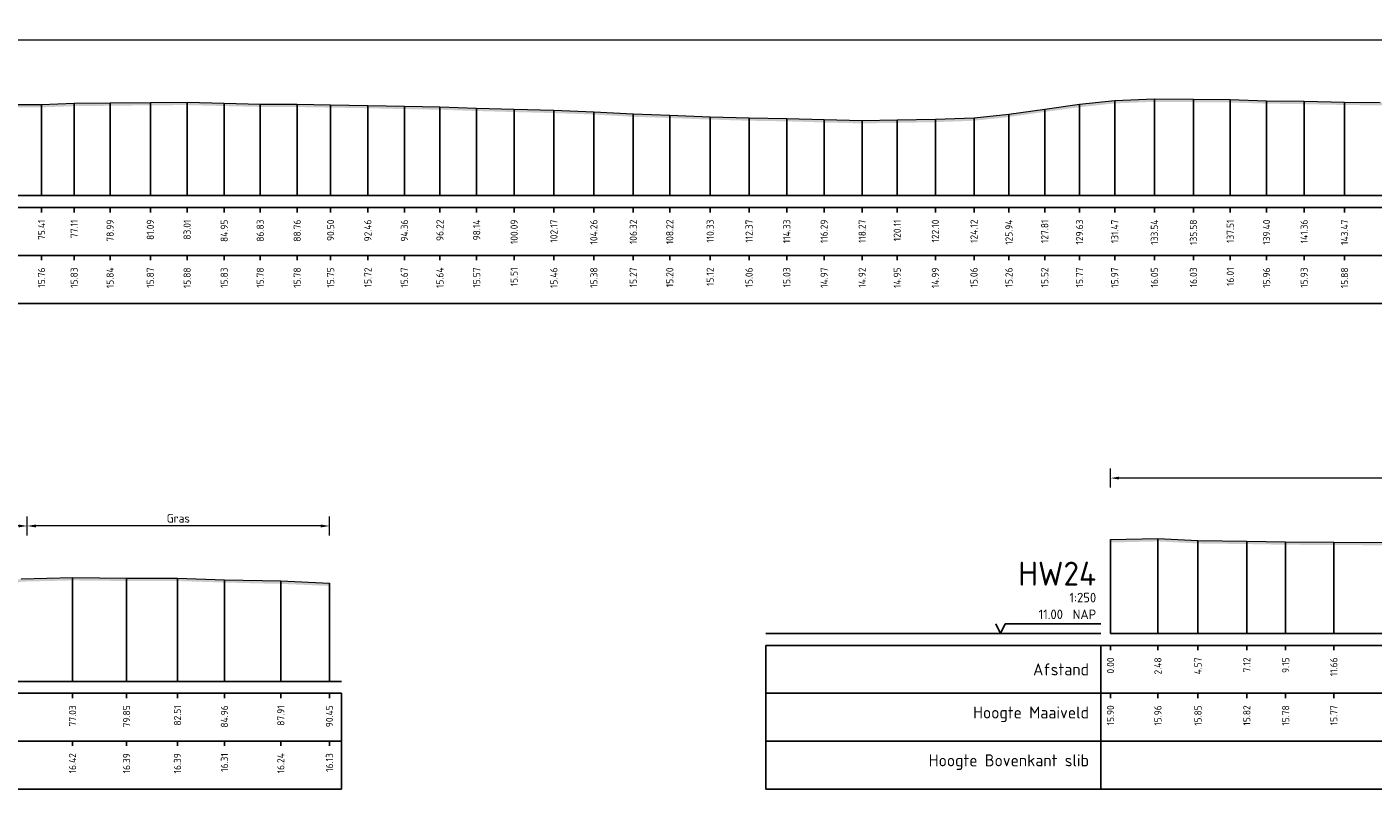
# Model space of a CAD drawing. Header units: metres. Extents: x 197882 to 206172, y 361908 to 364395.
# Tile 20 of 50: x 205859 to 205929, y 363771 to 363811. Entities that reach past the tile are written whole.
import ezdxf
from ezdxf.enums import TextEntityAlignment as Align

# ---------------------------------------------------------------- set-up
doc = ezdxf.new("R2010")
doc.units = ezdxf.units.M
doc.header["$PDMODE"] = 35
doc.header["$PDSIZE"] = 0.075
doc.layers.add('X-ME-AL-PROFIEL_HUIDIG MAAIVELD-GD', color=252, linetype='Continuous', lineweight=0)
doc.layers.add('X-XX-AL-DETAIL1-M', color=7, linetype='Continuous', lineweight=18)
doc.layers.add('X-ME-AL-PROFIELRASTER-S', color=7, linetype='Continuous')
doc.styles.add('NLCS-ISO-ANNOTATIEF-T18', font='NLCS-ISO.ttf', dxfattribs={"height": 1.8})
doc.styles.add('NLCS-ISO-ANNOTATIVE-T18', font='NLCS-ISO.ttf', dxfattribs={"height": 1.8})
doc.dimstyles.new('NLCS-ANNOTATIEF-T18-PIJL_L2_H0', dxfattribs={"dimtxt": 2.5, "dimasz": 1.8, "dimexe": 2, "dimexo": 2, "dimgap": 0.7, "dimtad": 1, "dimzin": 0, "dimdsep": 46, "dimtxsty": 'NLCS-ISO-ANNOTATIEF-T18', "dimcen": 0, "dimdle": 2, "dimclrd": 256, "dimclre": 256, "dimclrt": 10, "dimaunit": 2, "dimadec": 0, "dimazin": 0, "dimtfac": 1, "dimtdec": 3, "dimtofl": 0, "dimtmove": 0, "dimatfit": 3, "dimfxl": 2, "dimfxlon": 1, "dimtfillclr": 256, "dimtolj": 1, "dimtzin": 0, "dimlwd": -1, "dimlwe": -1, "dimarcsym": 0})

# ---------------------------------------------------------------- blocks, each defined once
blk = doc.blocks.new('SAL-PROFIELRASTER_BALK_EIND1-D')
at = {"color": 0, "linetype": 'ByBlock', "lineweight": -2}
blk.add_line((1, -12.5), (1, -2.5), dxfattribs=at)
at = {"color": 0, "linetype": 'ByBlock', "lineweight": -2, "flags": 128}
for points in [[(0, 0), (1, 0)], [(0, -2.5), (1, -2.5)], [(0, -12.5), (1, -12.5)]]:
    blk.add_lwpolyline(points, dxfattribs=at)
blk = doc.blocks.new('SAL-PROFIELRASTER_BALK_EIND2-D')
at = {"color": 0, "linetype": 'ByBlock', "lineweight": -2}
for p, q in [((1, -2.5), (1, -12.5)), ((1, -12.5), (0, -12.5))]:
    blk.add_line(p, q, dxfattribs=at)
blk = doc.blocks.new('SAL-PROFIELRASTER_BALK_DATA-D')
at = {"color": 0, "linetype": 'ByBlock', "lineweight": -2}
blk.add_lwpolyline([(0, -3.5), (0, -2.5)], dxfattribs=at)
at = {"color": 0, "linetype": 'ByBlock', "lineweight": -2, "style": 'NLCS-ISO-ANNOTATIVE-T18'}
blk.add_attdef('GETAL', text='', height=1.5, rotation=90, dxfattribs=at).set_placement((0.75, -5), align=Align.RIGHT)
blk = doc.blocks.new('SAL-PROFIELRASTER_AANHAAL-D')
at = {"color": 9, "linetype": 'ByBlock', "lineweight": -2, "flags": 128}
blk.add_lwpolyline([(0, 1), (0, 0)], dxfattribs=at)
blk = doc.blocks.new('SAL-PROFIELRASTER-D')
at = {"color": 0, "linetype": 'ByBlock', "lineweight": -2, "flags": 128}
for points in [[(-2, 0), (-72, 0)], [(-24, 2), (-23, 0), (-22, 2), (-2, 2)], [(-72, -12.5), (-72, -2.5)], [(0, -2.5), (-72, -2.5)], [(-2, -12.5), (-2, -2.5)], [(0, -12.5), (-72, -12.5)]]:
    blk.add_lwpolyline(points, dxfattribs=at)
at = {"color": 0, "linetype": 'ByBlock', "lineweight": -2, "style": 'NLCS-ISO-ANNOTATIVE-T18'}
blk.add_text('NAP', height=2, dxfattribs=at).set_placement((-3, 3), align=Align.RIGHT)
blk.add_text('Afstand', height=2.5, dxfattribs=at).set_placement((-4.5, -7.5), align=Align.MIDDLE_RIGHT)
for tag, height, p in [('PROFIELNR', 5, (-3, 10)), ('SCHAAL', 2, (-3, 6.5)), ('NAP', 2, (-9.94, 3))]:
    blk.add_attdef(tag, text='', height=height, dxfattribs=at).set_placement(p, align=Align.RIGHT)
blk = doc.blocks.new('SAL-PROFIELRASTER_BALK-D')
at = {"color": 0, "linetype": 'ByBlock', "lineweight": -2}
for p, q in [((-72, -12.5), (-72, -2.5)), ((-2, -2.5), (-2, -12.5)), ((0, -12.5), (-72, -12.5))]:
    blk.add_line(p, q, dxfattribs=at)
at = {"color": 0, "linetype": 'ByBlock', "lineweight": -2, "style": 'NLCS-ISO-ANNOTATIVE-T18'}
for tag, height, p in [('TITEL1', 2.5, (-4.5, -6.5)), ('TITEL2', 1.5, (-4.5, -9.5))]:
    blk.add_attdef(tag, text='', height=height, dxfattribs=at).set_placement(p, align=Align.MIDDLE_RIGHT)
blk = doc.blocks.new('*D36')
at = {"layer": 'Defpoints', "color": 0, "transparency": 16777216}
for p in [(205835.099, 363810.112), (205835.099, 363801.997), (206040.29, 363801.997)]:
    blk.add_point(p, dxfattribs=at)
at = {"layer": 'X-XX-AL-DETAIL1-M', "transparency": 16777216}
for p, q in [((205835.099, 363809.612), (205835.099, 363810.612)), ((206040.29, 363809.612), (206040.29, 363810.612)), ((206039.84, 363810.112), (205835.549, 363810.112))]:
    blk.add_line(p, q, dxfattribs=at)
for points in [[(205835.549, 363810.187), (205835.549, 363810.037), (205835.099, 363810.112)], [(206039.84, 363810.187), (206039.84, 363810.037), (206040.29, 363810.112)]]:
    blk.add_solid(points, dxfattribs=at)
at = {"layer": 'X-XX-AL-DETAIL1-M', "color": 10, "transparency": 16777216, "insert": (205937.694, 363810.512), "char_height": 0.45, "attachment_point": 5, "style": 'NLCS-ISO-ANNOTATIEF-T18'}
blk.add_mtext('\\A1;Gras', dxfattribs=at)
blk = doc.blocks.new('*D40')
at = {"layer": 'Defpoints', "color": 0, "transparency": 16777216}
for p in [(205858.519, 363784.747), (205858.519, 363776.632), (205874.304, 363776.632)]:
    blk.add_point(p, dxfattribs=at)
at = {"layer": 'X-XX-AL-DETAIL1-M', "transparency": 16777216}
for p, q in [((205858.519, 363784.247), (205858.519, 363785.247)), ((205874.304, 363784.247), (205874.304, 363785.247)), ((205873.854, 363784.747), (205858.969, 363784.747))]:
    blk.add_line(p, q, dxfattribs=at)
for points in [[(205858.969, 363784.822), (205858.969, 363784.672), (205858.519, 363784.747)], [(205873.854, 363784.822), (205873.854, 363784.672), (205874.304, 363784.747)]]:
    blk.add_solid(points, dxfattribs=at)
at = {"layer": 'X-XX-AL-DETAIL1-M', "color": 10, "transparency": 16777216, "insert": (205866.412, 363785.147), "char_height": 0.45, "attachment_point": 5, "style": 'NLCS-ISO-ANNOTATIEF-T18'}
blk.add_mtext('\\A1;Gras', dxfattribs=at)
blk = doc.blocks.new('*D52')
at = {"layer": 'Defpoints', "color": 0, "transparency": 16777216}
for p in [(205851.448, 363784.747), (205851.448, 363779.975), (205858.519, 363776.632)]:
    blk.add_point(p, dxfattribs=at)
at = {"layer": 'X-XX-AL-DETAIL1-M', "transparency": 16777216}
for p, q in [((205851.448, 363784.247), (205851.448, 363785.247)), ((205858.519, 363784.247), (205858.519, 363785.247)), ((205858.069, 363784.747), (205851.898, 363784.747))]:
    blk.add_line(p, q, dxfattribs=at)
for points in [[(205851.898, 363784.822), (205851.898, 363784.672), (205851.448, 363784.747)], [(205858.069, 363784.822), (205858.069, 363784.672), (205858.519, 363784.747)]]:
    blk.add_solid(points, dxfattribs=at)
at = {"layer": 'X-XX-AL-DETAIL1-M', "color": 10, "transparency": 16777216, "insert": (205854.983, 363785.215), "char_height": 0.45, "attachment_point": 5, "style": 'NLCS-ISO-ANNOTATIEF-T18'}
blk.add_mtext('\\A1;Ruigte', dxfattribs=at)
blk = doc.blocks.new('*D63')
at = {"layer": 'Defpoints', "color": 0, "transparency": 16777216}
for p in [(205915.108, 363787.247), (205915.108, 363779.132), (205964.858, 363779.132)]:
    blk.add_point(p, dxfattribs=at)
at = {"layer": 'X-XX-AL-DETAIL1-M', "transparency": 16777216}
for p, q in [((205915.108, 363786.747), (205915.108, 363787.747)), ((205964.858, 363786.747), (205964.858, 363787.747)), ((205964.408, 363787.247), (205915.558, 363787.247))]:
    blk.add_line(p, q, dxfattribs=at)
for points in [[(205915.558, 363787.322), (205915.558, 363787.172), (205915.108, 363787.247)], [(205964.408, 363787.322), (205964.408, 363787.172), (205964.858, 363787.247)]]:
    blk.add_solid(points, dxfattribs=at)
at = {"layer": 'X-XX-AL-DETAIL1-M', "color": 10, "transparency": 16777216, "insert": (205939.983, 363787.647), "char_height": 0.45, "attachment_point": 5, "style": 'NLCS-ISO-ANNOTATIEF-T18'}
blk.add_mtext('\\A1;Gras', dxfattribs=at)

msp = doc.modelspace()

# ---------------------------------------------------------------- hatches: boundary and pattern name
at = {"layer": 'X-ME-AL-PROFIEL_HUIDIG MAAIVELD-GD'}
h = msp.add_hatch(dxfattribs=at)
h.set_pattern_fill('AGR-MAAIVELD', color=256, scale=0.05, pattern_type=2)
h.set_pattern_definition([(45, (-18.044, 300.36698), (-0.25000007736, 0.25000007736), []), (45, (-18.0797, 300.4027), (0, 0.50000015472), [0.3535535, -0.3535535]), (45, (-18.11543, 300.4384), (0, 0.50000015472), [0.3535535, -0.3535535]), (45, (-18.15164, 300.47462), (0, 0.50000015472), [0.3535535, -0.3535535]), (45, (-18.18686, 300.50984), (0, 0.50000015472), [0.3535535, -0.3535535]), (45, (-18.22257, 300.54555), (0, 0.50000015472), [0.3535535, -0.3535535]), (45, (-18.2583, 300.58127), (0, 0.50000015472), [0.3535535, -0.3535535]), (315, (-18.044, 300.36698), (0.25000007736, 0.25000007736), []), (315, (-18.0083, 300.4027), (0.50000015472, -1e-16), [0.3535535, -0.3535535]), (315, (-17.97257, 300.4384), (0.50000015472, -1e-16), [0.3535535, -0.3535535]), (315, (-17.93636, 300.47462), (0.50000015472, -1e-16), [0.3535535, -0.3535535]), (315, (-17.90114, 300.50984), (0.50000015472, -1e-16), [0.3535535, -0.3535535]), (315, (-17.86543, 300.54555), (0.50000015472, -1e-16), [0.3535535, -0.3535535]), (315, (-17.8297, 300.58127), (0.50000015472, -1e-16), [0.3535535, -0.3535535])])
h.paths.add_polyline_path([(206040.922, 363806.91), (206040.922, 363806.76), (206040.29, 363806.78), (206039.434, 363806.717), (206036.984, 363806.652), (206034.483, 363806.694), (206031.974, 363806.701), (206029.75, 363806.714), (206027.797, 363806.702), (206025.385, 363806.717), (206022.882, 363806.696), (206020.63, 363806.695), (206018.4, 363806.628), (206016.144, 363806.556), (206013.871, 363806.421), (206011.878, 363806.337), (206009.697, 363806.305), (206007.742, 363806.325), (206005.542, 363806.366), (206003.474, 363806.303), (206001.389, 363806.247), (205999.113, 363806.145), (205996.659, 363806.074), (205994.307, 363805.951), (205992.266, 363805.915), (205990.176, 363805.887), (205987.939, 363805.87), (205985.877, 363805.9), (205983.763, 363805.839), (205981.763, 363805.866), (205979.701, 363805.781), (205977.448, 363805.801), (205975.444, 363805.809), (205973.472, 363805.79), (205971.544, 363805.803), (205969.716, 363805.83), (205967.667, 363805.929), (205965.623, 363805.995), (205963.521, 363805.994), (205961.651, 363805.976), (205959.553, 363805.945), (205957.82, 363805.947), (205955.567, 363805.956), (205953.473, 363806.06), (205951.484, 363806.183), (205949.464, 363806.309), (205947.487, 363806.423), (205945.407, 363806.553), (205943.244, 363806.616), (205941.407, 363806.657), (205939.416, 363806.637), (205937.238, 363806.66), (205935.246, 363806.636), (205933.269, 363806.651), (205931.183, 363806.665), (205929.19, 363806.711), (205927.334, 363806.73), (205925.221, 363806.772), (205923.26, 363806.802), (205921.366, 363806.86), (205919.439, 363806.879), (205917.4, 363806.894), (205915.328, 363806.815), (205913.49, 363806.617), (205911.67, 363806.37), (205909.802, 363806.104), (205907.976, 363805.91), (205905.957, 363805.833), (205903.966, 363805.799), (205902.133, 363805.769), (205900.146, 363805.817), (205898.192, 363805.877), (205896.225, 363805.909), (205894.194, 363805.969), (205892.083, 363806.051), (205890.178, 363806.116), (205888.118, 363806.231), (205886.031, 363806.309), (205883.951, 363806.361), (205881.995, 363806.417), (205880.078, 363806.485), (205878.219, 363806.517), (205876.314, 363806.562), (205874.364, 363806.595), (205872.62, 363806.624), (205870.69, 363806.631), (205868.807, 363806.675), (205866.868, 363806.725), (205864.949, 363806.716), (205862.846, 363806.69), (205860.967, 363806.672), (205859.266, 363806.608), (205857.656, 363806.611), (205855.75, 363806.597), (205853.59, 363806.627), (205851.501, 363806.676), (205849.476, 363806.751), (205847.51, 363806.833), (205845.796, 363806.892), (205843.989, 363806.93), (205842.011, 363806.96), (205839.936, 363807.059), (205838.093, 363807.153), (205836.25, 363807.214), (205834.544, 363807.223), (205833.554, 363807.098), (205832.055, 363806.687), (205830.961, 363806.301), (205829.954, 363805.777), (205829.04, 363805.371), (205827.353, 363805.262), (205825.489, 363805.124), (205824.557, 363804.9), (205822.769, 363804.581), (205821.6, 363804.681), (205820.075, 363804.612), (205818.656, 363804.579), (205817.321, 363804.574), (205816.051, 363805.057), (205814.377, 363805.211), (205812.952, 363805.239), (205811.783, 363805.269), (205810.347, 363805.64), (205809.236, 363806.141), (205808.261, 363806.71), (205806.796, 363807.094), (205804.768, 363807.093), (205802.865, 363807.064), (205800.317, 363807.042), (205797.51, 363807.033), (205794.666, 363807.026), (205791.843, 363807.038), (205789.176, 363807.055), (205786.385, 363807.023), (205783.859, 363807.033), (205783.859, 363807.183), (205786.385, 363807.173), (205789.176, 363807.205), (205791.843, 363807.188), (205794.666, 363807.176), (205797.51, 363807.183), (205800.317, 363807.192), (205802.865, 363807.214), (205804.768, 363807.243), (205806.796, 363807.244), (205808.261, 363806.86), (205809.236, 363806.291), (205810.347, 363805.79), (205811.783, 363805.419), (205812.952, 363805.389), (205814.377, 363805.361), (205816.051, 363805.207), (205817.321, 363804.724), (205818.656, 363804.729), (205820.075, 363804.762), (205821.6, 363804.831), (205822.769, 363804.731), (205824.557, 363805.05), (205825.489, 363805.274), (205827.353, 363805.412), (205829.04, 363805.521), (205829.954, 363805.927), (205830.961, 363806.451), (205832.055, 363806.837), (205833.554, 363807.248), (205834.544, 363807.373), (205836.25, 363807.364), (205838.093, 363807.303), (205839.936, 363807.209), (205842.011, 363807.11), (205843.989, 363807.08), (205845.796, 363807.042), (205847.51, 363806.983), (205849.476, 363806.901), (205851.501, 363806.826), (205853.59, 363806.777), (205855.75, 363806.747), (205857.656, 363806.761), (205859.266, 363806.758), (205860.967, 363806.822), (205862.846, 363806.84), (205864.949, 363806.866), (205866.868, 363806.875), (205868.807, 363806.825), (205870.69, 363806.781), (205872.62, 363806.774), (205874.364, 363806.745), (205876.314, 363806.712), (205878.219, 363806.667), (205880.078, 363806.635), (205881.995, 363806.567), (205883.951, 363806.511), (205886.031, 363806.459), (205888.118, 363806.381), (205890.178, 363806.266), (205892.083, 363806.201), (205894.194, 363806.119), (205896.225, 363806.059), (205898.192, 363806.027), (205900.146, 363805.967), (205902.133, 363805.919), (205903.966, 363805.949), (205905.957, 363805.983), (205907.976, 363806.06), (205909.802, 363806.254), (205911.67, 363806.52), (205913.49, 363806.767), (205915.328, 363806.965), (205917.4, 363807.044), (205919.439, 363807.029), (205921.366, 363807.01), (205923.26, 363806.952), (205925.221, 363806.922), (205927.334, 363806.88), (205929.19, 363806.861), (205931.183, 363806.815), (205933.269, 363806.801), (205935.246, 363806.786), (205937.238, 363806.81), (205939.416, 363806.787), (205941.407, 363806.807), (205943.244, 363806.766), (205945.407, 363806.703), (205947.487, 363806.573), (205949.464, 363806.459), (205951.484, 363806.333), (205953.473, 363806.21), (205955.567, 363806.106), (205957.82, 363806.097), (205959.553, 363806.095), (205961.651, 363806.126), (205963.521, 363806.144), (205965.623, 363806.145), (205967.667, 363806.079), (205969.716, 363805.98), (205971.544, 363805.953), (205973.472, 363805.94), (205975.444, 363805.959), (205977.448, 363805.951), (205979.701, 363805.931), (205981.763, 363806.016), (205983.763, 363805.989), (205985.877, 363806.05), (205987.939, 363806.02), (205990.176, 363806.037), (205992.266, 363806.065), (205994.307, 363806.101), (205996.659, 363806.224), (205999.113, 363806.295), (206001.389, 363806.397), (206003.474, 363806.453), (206005.542, 363806.516), (206007.742, 363806.475), (206009.697, 363806.455), (206011.878, 363806.487), (206013.871, 363806.571), (206016.144, 363806.706), (206018.4, 363806.778), (206020.63, 363806.845), (206022.882, 363806.846), (206025.385, 363806.867), (206027.797, 363806.852), (206029.75, 363806.864), (206031.974, 363806.851), (206034.483, 363806.844), (206036.984, 363806.802), (206039.434, 363806.867), (206040.29, 363806.93)])
h = msp.add_hatch(dxfattribs=at)
h.set_pattern_fill('AGR-MAAIVELD', color=256, scale=0.05, pattern_type=2)
h.set_pattern_definition([(45, (109.24968, 360.8328), (-0.25000007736, 0.25000007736), []), (45, (109.21396, 360.86853), (0, 0.50000015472), [0.3535535, -0.3535535]), (45, (109.17825, 360.90424), (0, 0.50000015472), [0.3535535, -0.3535535]), (45, (109.14203, 360.94046), (0, 0.50000015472), [0.3535535, -0.3535535]), (45, (109.10682, 360.97567), (0, 0.50000015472), [0.3535535, -0.3535535]), (45, (109.0711, 361.0114), (0, 0.50000015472), [0.3535535, -0.3535535]), (45, (109.0354, 361.0471), (0, 0.50000015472), [0.3535535, -0.3535535]), (315, (109.24968, 360.8328), (0.25000007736, 0.25000007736), []), (315, (109.2854, 360.86853), (0.50000015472, -1e-16), [0.3535535, -0.3535535]), (315, (109.3211, 360.90424), (0.50000015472, -1e-16), [0.3535535, -0.3535535]), (315, (109.35732, 360.94046), (0.50000015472, -1e-16), [0.3535535, -0.3535535]), (315, (109.39253, 360.97567), (0.50000015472, -1e-16), [0.3535535, -0.3535535]), (315, (109.42825, 361.0114), (0.50000015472, -1e-16), [0.3535535, -0.3535535]), (315, (109.46396, 361.0471), (0.50000015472, -1e-16), [0.3535535, -0.3535535])])
h.paths.add_polyline_path([(205987.572, 363782.092), (205987.572, 363781.942), (205985.622, 363781.949), (205983.709, 363781.936), (205981.262, 363781.999), (205978.647, 363781.976), (205976.636, 363782.022), (205973.942, 363782.007), (205973.578, 363781.911), (205972.655, 363781.836), (205971.601, 363781.808), (205970.68, 363781.799), (205969.525, 363781.874), (205968.747, 363781.944), (205967.845, 363782.38), (205967.359, 363782.707), (205966.163, 363783.202), (205964.791, 363783.729), (205963.014, 363783.911), (205960.534, 363783.715), (205957.94, 363783.71), (205955.693, 363783.717), (205952.723, 363783.741), (205949.945, 363783.771), (205947.313, 363783.793), (205944.612, 363783.795), (205941.81, 363783.812), (205939.529, 363783.785), (205936.789, 363783.791), (205934.037, 363783.734), (205930.275, 363783.732), (205926.773, 363783.753), (205924.256, 363783.765), (205922.226, 363783.802), (205919.677, 363783.833), (205917.584, 363783.941), (205915.108, 363783.884), (205915.108, 363784.034), (205917.584, 363784.091), (205919.677, 363783.983), (205922.226, 363783.952), (205924.256, 363783.915), (205926.773, 363783.903), (205930.275, 363783.882), (205934.037, 363783.884), (205936.789, 363783.941), (205939.529, 363783.935), (205941.81, 363783.962), (205944.612, 363783.945), (205947.313, 363783.943), (205949.945, 363783.921), (205952.723, 363783.891), (205955.693, 363783.867), (205957.94, 363783.86), (205960.534, 363783.865), (205963.014, 363784.061), (205964.791, 363783.879), (205966.163, 363783.352), (205967.359, 363782.857), (205967.845, 363782.53), (205968.747, 363782.094), (205969.525, 363782.024), (205970.68, 363781.949), (205971.601, 363781.958), (205972.655, 363781.986), (205973.578, 363782.061), (205973.942, 363782.157), (205976.636, 363782.172), (205978.647, 363782.126), (205981.262, 363782.149), (205983.709, 363782.086), (205985.622, 363782.099)])
h = msp.add_hatch(dxfattribs=at)
h.set_pattern_fill('AGR-MAAIVELD', color=256, scale=0.05, pattern_type=2)
h.set_pattern_definition([(45, (-18.044, 312.50274), (-0.25000007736, 0.25000007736), []), (45, (-18.0797, 312.53845), (0, 0.50000015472), [0.3535535, -0.3535535]), (45, (-18.11543, 312.57417), (0, 0.50000015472), [0.3535535, -0.3535535]), (45, (-18.15164, 312.6104), (0, 0.50000015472), [0.3535535, -0.3535535]), (45, (-18.18686, 312.6456), (0, 0.50000015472), [0.3535535, -0.3535535]), (45, (-18.22257, 312.6813), (0, 0.50000015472), [0.3535535, -0.3535535]), (45, (-18.2583, 312.71703), (0, 0.50000015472), [0.3535535, -0.3535535]), (315, (-18.044, 312.50274), (0.25000007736, 0.25000007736), []), (315, (-18.0083, 312.53845), (0.50000015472, -1e-16), [0.3535535, -0.3535535]), (315, (-17.97257, 312.57417), (0.50000015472, -1e-16), [0.3535535, -0.3535535]), (315, (-17.93636, 312.6104), (0.50000015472, -1e-16), [0.3535535, -0.3535535]), (315, (-17.90114, 312.6456), (0.50000015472, -1e-16), [0.3535535, -0.3535535]), (315, (-17.86543, 312.6813), (0.50000015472, -1e-16), [0.3535535, -0.3535535]), (315, (-17.8297, 312.71703), (0.50000015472, -1e-16), [0.3535535, -0.3535535])])
h.paths.add_polyline_path([(205874.304, 363781.765), (205871.765, 363781.873), (205868.818, 363781.941), (205866.364, 363782.022), (205863.706, 363782.022), (205860.884, 363782.053), (205858.194, 363781.991), (205856.952, 363781.6), (205855.979, 363781.189), (205854.628, 363780.7), (205853.14, 363780.273), (205851.448, 363779.975), (205850.961, 363779.78), (205850.391, 363779.534), (205849.525, 363779.589), (205848.887, 363779.79), (205848.759, 363779.822), (205847.738, 363779.886), (205846.284, 363779.918), (205844.84, 363779.975), (205842.989, 363779.883), (205841.205, 363779.854), (205839.684, 363779.843), (205839.211, 363779.685), (205838.979, 363779.586), (205838.165, 363779.575), (205837.829, 363779.698), (205837.162, 363780.017), (205835.255, 363780.179), (205833.585, 363780.249), (205831.989, 363780.604), (205830.678, 363780.901), (205829.437, 363781.585), (205827.889, 363782.035), (205825.681, 363782.104), (205823.831, 363782.002), (205820.876, 363781.935), (205817.705, 363781.955), (205814.849, 363781.961), (205811.933, 363781.957), (205809.152, 363781.976), (205806.219, 363781.934), (205803.409, 363781.913), (205800.743, 363781.915), (205798.038, 363781.911), (205795.282, 363781.887), (205792.545, 363781.921), (205789.409, 363781.91), (205786.426, 363781.941), (205783.859, 363781.942), (205783.859, 363781.792), (205786.426, 363781.791), (205789.409, 363781.76), (205792.545, 363781.771), (205795.282, 363781.737), (205798.038, 363781.761), (205800.743, 363781.765), (205803.409, 363781.763), (205806.219, 363781.784), (205809.152, 363781.826), (205811.933, 363781.807), (205814.849, 363781.811), (205817.705, 363781.805), (205820.876, 363781.785), (205823.831, 363781.852), (205825.681, 363781.954), (205827.889, 363781.885), (205829.437, 363781.435), (205830.678, 363780.751), (205831.989, 363780.454), (205833.585, 363780.099), (205835.255, 363780.029), (205837.162, 363779.867), (205837.829, 363779.548), (205838.165, 363779.425), (205838.979, 363779.436), (205839.211, 363779.535), (205839.684, 363779.693), (205841.205, 363779.704), (205842.989, 363779.733), (205844.84, 363779.825), (205846.284, 363779.768), (205847.738, 363779.736), (205848.759, 363779.672), (205848.887, 363779.64), (205849.525, 363779.439), (205850.391, 363779.384), (205850.961, 363779.63), (205851.448, 363779.825), (205853.14, 363780.123), (205854.628, 363780.55), (205855.979, 363781.039), (205856.952, 363781.45), (205858.194, 363781.841), (205860.884, 363781.903), (205863.706, 363781.872), (205866.364, 363781.872), (205868.818, 363781.791), (205871.765, 363781.723), (205874.304, 363781.615)])

# ---------------------------------------------------------------- linework, layer by layer
for points in [[(205857.656, 363806.761), (205859.266, 363806.758), (205860.967, 363806.822), (205862.846, 363806.84), (205864.949, 363806.866), (205866.868, 363806.875), (205868.807, 363806.825), (205870.69, 363806.781), (205872.62, 363806.774), (205874.364, 363806.745), (205876.314, 363806.712), (205878.219, 363806.667), (205880.078, 363806.635), (205881.995, 363806.567), (205883.951, 363806.511), (205886.031, 363806.459), (205888.118, 363806.381), (205890.178, 363806.266), (205892.083, 363806.201), (205894.194, 363806.119), (205896.225, 363806.059), (205898.192, 363806.027), (205900.146, 363805.967), (205902.133, 363805.919), (205903.966, 363805.949), (205905.957, 363805.983), (205907.976, 363806.06), (205909.802, 363806.254), (205911.67, 363806.52), (205913.49, 363806.767), (205915.328, 363806.965), (205917.4, 363807.044), (205919.439, 363807.029), (205921.366, 363807.01), (205923.26, 363806.952), (205925.221, 363806.922), (205927.334, 363806.88), (205929.19, 363806.861)], [(205915.108, 363784.034), (205917.584, 363784.091), (205919.677, 363783.983), (205922.226, 363783.952), (205924.256, 363783.915), (205926.773, 363783.903), (205930.275, 363783.882)], [(205858.194, 363781.991), (205860.884, 363782.053), (205863.706, 363782.022), (205866.364, 363782.022), (205868.818, 363781.941), (205871.765, 363781.873), (205874.304, 363781.765)]]:
    msp.add_lwpolyline(points, dxfattribs=at)

# ---------------------------------------------------------------- block references
at = {"layer": 'X-ME-AL-PROFIELRASTER-S'}
for p, yscale in [((205859.266, 363801.997), 4.760999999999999), ((205860.967, 363801.997), 4.824999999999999), ((205862.846, 363801.997), 4.843), ((205864.949, 363801.997), 4.869), ((205866.868, 363801.997), 4.878), ((205868.807, 363801.997), 4.827999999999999), ((205870.69, 363801.997), 4.784000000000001), ((205872.62, 363801.997), 4.776999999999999), ((205874.364, 363801.997), 4.747999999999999), ((205876.314, 363801.997), 4.715), ((205878.219, 363801.997), 4.67), ((205880.078, 363801.997), 4.638), ((205913.49, 363801.997), 4.77), ((205915.328, 363801.997), 4.968), ((205917.4, 363801.997), 5.047000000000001), ((205919.439, 363801.997), 5.032), ((205921.366, 363801.997), 5.013000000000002), ((205923.26, 363801.997), 4.955), ((205925.221, 363801.997), 4.925000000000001), ((205927.334, 363801.997), 4.882999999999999), ((205881.995, 363801.997), 4.57), ((205883.951, 363801.997), 4.513999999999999), ((205886.031, 363801.997), 4.462), ((205888.118, 363801.997), 4.384), ((205890.178, 363801.997), 4.269), ((205892.083, 363801.997), 4.204000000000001), ((205894.194, 363801.997), 4.122), ((205896.225, 363801.997), 4.061999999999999), ((205898.192, 363801.997), 4.029999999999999), ((205900.146, 363801.997), 3.970000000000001), ((205902.133, 363801.997), 3.922000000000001), ((205903.966, 363801.997), 3.952), ((205905.957, 363801.997), 3.986000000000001), ((205907.976, 363801.997), 4.063000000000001), ((205909.802, 363801.997), 4.257), ((205911.67, 363801.997), 4.523), ((205915.108, 363779.132), 4.901999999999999), ((205917.584, 363779.132), 4.959), ((205919.677, 363779.132), 4.851000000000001), ((205922.226, 363779.132), 4.82), ((205924.256, 363779.132), 4.782999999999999), ((205926.773, 363779.132), 4.771000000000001), ((205860.884, 363776.632), 5.420999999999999), ((205863.706, 363776.632), 5.390000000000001), ((205866.364, 363776.632), 5.390000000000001), ((205868.818, 363776.632), 5.309000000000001), ((205871.765, 363776.632), 5.241), ((205874.304, 363776.632), 5.132999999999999)]:
    msp.add_blockref('SAL-PROFIELRASTER_AANHAAL-D', p, dxfattribs=dict(at, yscale=yscale))
at = {"layer": 'X-ME-AL-PROFIELRASTER-S', "yscale": 0.25}
for name, p, xscale, zscale in [('SAL-PROFIELRASTER_BALK_EIND1-D', (205783.859, 363801.997), 257.6883281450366, 257.6883281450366), ('SAL-PROFIELRASTER_BALK_EIND2-D', (205783.859, 363799.497), 257.6883281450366, 257.6883281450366), ('SAL-PROFIELRASTER_BALK_EIND1-D', (205915.108, 363779.132), 73.5, 73.08877930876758), ('SAL-PROFIELRASTER_BALK_EIND1-D', (205783.859, 363776.632), 91.07036610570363, 91.07036610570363), ('SAL-PROFIELRASTER_BALK_EIND2-D', (205915.108, 363776.632), 73.5, 73.08877930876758), ('SAL-PROFIELRASTER_BALK_EIND2-D', (205783.859, 363774.132), 91.07036610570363, 91.07036610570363), ('SAL-PROFIELRASTER_BALK_EIND2-D', (205915.108, 363774.132), 73.5, 73.08877930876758)]:
    msp.add_blockref(name, p, dxfattribs=dict(at, xscale=xscale, zscale=zscale))
at = {"layer": 'X-ME-AL-PROFIELRASTER-S', "xscale": 0.25, "yscale": 0.25, "zscale": 0.25}
for name, p, values in [('SAL-PROFIELRASTER_BALK_DATA-D', (205859.266, 363801.997), {'GETAL': '75.41'}), ('SAL-PROFIELRASTER_BALK_DATA-D', (205860.967, 363801.997), {'GETAL': '77.11'}), ('SAL-PROFIELRASTER_BALK_DATA-D', (205862.846, 363801.997), {'GETAL': '78.99'}), ('SAL-PROFIELRASTER_BALK_DATA-D', (205864.949, 363801.997), {'GETAL': '81.09'}), ('SAL-PROFIELRASTER_BALK_DATA-D', (205866.868, 363801.997), {'GETAL': '83.01'}), ('SAL-PROFIELRASTER_BALK_DATA-D', (205868.807, 363801.997), {'GETAL': '84.95'}), ('SAL-PROFIELRASTER_BALK_DATA-D', (205870.69, 363801.997), {'GETAL': '86.83'}), ('SAL-PROFIELRASTER_BALK_DATA-D', (205872.62, 363801.997), {'GETAL': '88.76'}), ('SAL-PROFIELRASTER_BALK_DATA-D', (205874.364, 363801.997), {'GETAL': '90.50'}), ('SAL-PROFIELRASTER_BALK_DATA-D', (205876.314, 363801.997), {'GETAL': '92.46'}), ('SAL-PROFIELRASTER_BALK_DATA-D', (205878.219, 363801.997), {'GETAL': '94.36'}), ('SAL-PROFIELRASTER_BALK_DATA-D', (205880.078, 363801.997), {'GETAL': '96.22'}), ('SAL-PROFIELRASTER_BALK_DATA-D', (205881.995, 363801.997), {'GETAL': '98.14'}), ('SAL-PROFIELRASTER_BALK_DATA-D', (205883.951, 363801.997), {'GETAL': '100.09'}), ('SAL-PROFIELRASTER_BALK_DATA-D', (205886.031, 363801.997), {'GETAL': '102.17'}), ('SAL-PROFIELRASTER_BALK_DATA-D', (205888.118, 363801.997), {'GETAL': '104.26'}), ('SAL-PROFIELRASTER_BALK_DATA-D', (205890.178, 363801.997), {'GETAL': '106.32'}), ('SAL-PROFIELRASTER_BALK_DATA-D', (205892.083, 363801.997), {'GETAL': '108.22'}), ('SAL-PROFIELRASTER_BALK_DATA-D', (205894.194, 363801.997), {'GETAL': '110.33'}), ('SAL-PROFIELRASTER_BALK_DATA-D', (205896.225, 363801.997), {'GETAL': '112.37'}), ('SAL-PROFIELRASTER_BALK_DATA-D', (205898.192, 363801.997), {'GETAL': '114.33'}), ('SAL-PROFIELRASTER_BALK_DATA-D', (205900.146, 363801.997), {'GETAL': '116.29'}), ('SAL-PROFIELRASTER_BALK_DATA-D', (205902.133, 363801.997), {'GETAL': '118.27'}), ('SAL-PROFIELRASTER_BALK_DATA-D', (205903.966, 363801.997), {'GETAL': '120.11'}), ('SAL-PROFIELRASTER_BALK_DATA-D', (205905.957, 363801.997), {'GETAL': '122.10'}), ('SAL-PROFIELRASTER_BALK_DATA-D', (205907.976, 363801.997), {'GETAL': '124.12'}), ('SAL-PROFIELRASTER_BALK_DATA-D', (205909.802, 363801.997), {'GETAL': '125.94'}), ('SAL-PROFIELRASTER_BALK_DATA-D', (205911.67, 363801.997), {'GETAL': '127.81'}), ('SAL-PROFIELRASTER_BALK_DATA-D', (205913.49, 363801.997), {'GETAL': '129.63'}), ('SAL-PROFIELRASTER_BALK_DATA-D', (205915.328, 363801.997), {'GETAL': '131.47'}), ('SAL-PROFIELRASTER_BALK_DATA-D', (205917.4, 363801.997), {'GETAL': '133.54'}), ('SAL-PROFIELRASTER_BALK_DATA-D', (205919.439, 363801.997), {'GETAL': '135.58'}), ('SAL-PROFIELRASTER_BALK_DATA-D', (205921.366, 363801.997), {'GETAL': '137.51'}), ('SAL-PROFIELRASTER_BALK_DATA-D', (205923.26, 363801.997), {'GETAL': '139.40'}), ('SAL-PROFIELRASTER_BALK_DATA-D', (205925.221, 363801.997), {'GETAL': '141.36'}), ('SAL-PROFIELRASTER_BALK_DATA-D', (205927.334, 363801.997), {'GETAL': '143.47'}), ('SAL-PROFIELRASTER_BALK_DATA-D', (205859.266, 363799.497), {'GETAL': '15.76'}), ('SAL-PROFIELRASTER_BALK_DATA-D', (205860.967, 363799.497), {'GETAL': '15.83'}), ('SAL-PROFIELRASTER_BALK_DATA-D', (205862.846, 363799.497), {'GETAL': '15.84'}), ('SAL-PROFIELRASTER_BALK_DATA-D', (205864.949, 363799.497), {'GETAL': '15.87'}), ('SAL-PROFIELRASTER_BALK_DATA-D', (205866.868, 363799.497), {'GETAL': '15.88'}), ('SAL-PROFIELRASTER_BALK_DATA-D', (205868.807, 363799.497), {'GETAL': '15.83'}), ('SAL-PROFIELRASTER_BALK_DATA-D', (205870.69, 363799.497), {'GETAL': '15.78'}), ('SAL-PROFIELRASTER_BALK_DATA-D', (205872.62, 363799.497), {'GETAL': '15.78'}), ('SAL-PROFIELRASTER_BALK_DATA-D', (205874.364, 363799.497), {'GETAL': '15.75'}), ('SAL-PROFIELRASTER_BALK_DATA-D', (205876.314, 363799.497), {'GETAL': '15.72'}), ('SAL-PROFIELRASTER_BALK_DATA-D', (205878.219, 363799.497), {'GETAL': '15.67'}), ('SAL-PROFIELRASTER_BALK_DATA-D', (205880.078, 363799.497), {'GETAL': '15.64'}), ('SAL-PROFIELRASTER_BALK_DATA-D', (205881.995, 363799.497), {'GETAL': '15.57'}), ('SAL-PROFIELRASTER_BALK_DATA-D', (205883.951, 363799.497), {'GETAL': '15.51'}), ('SAL-PROFIELRASTER_BALK_DATA-D', (205886.031, 363799.497), {'GETAL': '15.46'}), ('SAL-PROFIELRASTER_BALK_DATA-D', (205888.118, 363799.497), {'GETAL': '15.38'}), ('SAL-PROFIELRASTER_BALK_DATA-D', (205890.178, 363799.497), {'GETAL': '15.27'}), ('SAL-PROFIELRASTER_BALK_DATA-D', (205892.083, 363799.497), {'GETAL': '15.20'}), ('SAL-PROFIELRASTER_BALK_DATA-D', (205894.194, 363799.497), {'GETAL': '15.12'}), ('SAL-PROFIELRASTER_BALK_DATA-D', (205896.225, 363799.497), {'GETAL': '15.06'}), ('SAL-PROFIELRASTER_BALK_DATA-D', (205898.192, 363799.497), {'GETAL': '15.03'}), ('SAL-PROFIELRASTER_BALK_DATA-D', (205900.146, 363799.497), {'GETAL': '14.97'}), ('SAL-PROFIELRASTER_BALK_DATA-D', (205902.133, 363799.497), {'GETAL': '14.92'}), ('SAL-PROFIELRASTER_BALK_DATA-D', (205903.966, 363799.497), {'GETAL': '14.95'}), ('SAL-PROFIELRASTER_BALK_DATA-D', (205905.957, 363799.497), {'GETAL': '14.99'}), ('SAL-PROFIELRASTER_BALK_DATA-D', (205907.976, 363799.497), {'GETAL': '15.06'}), ('SAL-PROFIELRASTER_BALK_DATA-D', (205909.802, 363799.497), {'GETAL': '15.26'}), ('SAL-PROFIELRASTER_BALK_DATA-D', (205911.67, 363799.497), {'GETAL': '15.52'}), ('SAL-PROFIELRASTER_BALK_DATA-D', (205913.49, 363799.497), {'GETAL': '15.77'}), ('SAL-PROFIELRASTER_BALK_DATA-D', (205915.328, 363799.497), {'GETAL': '15.97'}), ('SAL-PROFIELRASTER_BALK_DATA-D', (205917.4, 363799.497), {'GETAL': '16.05'}), ('SAL-PROFIELRASTER_BALK_DATA-D', (205919.439, 363799.497), {'GETAL': '16.03'}), ('SAL-PROFIELRASTER_BALK_DATA-D', (205921.366, 363799.497), {'GETAL': '16.01'}), ('SAL-PROFIELRASTER_BALK_DATA-D', (205923.26, 363799.497), {'GETAL': '15.96'}), ('SAL-PROFIELRASTER_BALK_DATA-D', (205925.221, 363799.497), {'GETAL': '15.93'}), ('SAL-PROFIELRASTER_BALK_DATA-D', (205927.334, 363799.497), {'GETAL': '15.88'}), ('SAL-PROFIELRASTER-D', (205915.108, 363779.132), {'PROFIELNR': 'HW24', 'SCHAAL': '1:250', 'NAP': '11.00'}), ('SAL-PROFIELRASTER_BALK_DATA-D', (205915.108, 363779.132), {'GETAL': '0.00'}), ('SAL-PROFIELRASTER_BALK_DATA-D', (205917.584, 363779.132), {'GETAL': '2.48'}), ('SAL-PROFIELRASTER_BALK_DATA-D', (205919.677, 363779.132), {'GETAL': '4.57'}), ('SAL-PROFIELRASTER_BALK_DATA-D', (205922.226, 363779.132), {'GETAL': '7.12'}), ('SAL-PROFIELRASTER_BALK_DATA-D', (205924.256, 363779.132), {'GETAL': '9.15'}), ('SAL-PROFIELRASTER_BALK_DATA-D', (205926.773, 363779.132), {'GETAL': '11.66'}), ('SAL-PROFIELRASTER_BALK_DATA-D', (205860.884, 363776.632), {'GETAL': '77.03'}), ('SAL-PROFIELRASTER_BALK_DATA-D', (205863.706, 363776.632), {'GETAL': '79.85'}), ('SAL-PROFIELRASTER_BALK_DATA-D', (205866.364, 363776.632), {'GETAL': '82.51'}), ('SAL-PROFIELRASTER_BALK_DATA-D', (205868.818, 363776.632), {'GETAL': '84.96'}), ('SAL-PROFIELRASTER_BALK_DATA-D', (205871.765, 363776.632), {'GETAL': '87.91'}), ('SAL-PROFIELRASTER_BALK_DATA-D', (205874.304, 363776.632), {'GETAL': '90.45'}), ('SAL-PROFIELRASTER_BALK-D', (205915.108, 363776.632), {'TITEL1': 'Hoogte Maaiveld'}), ('SAL-PROFIELRASTER_BALK_DATA-D', (205915.108, 363776.632), {'GETAL': '15.90'}), ('SAL-PROFIELRASTER_BALK_DATA-D', (205917.584, 363776.632), {'GETAL': '15.96'}), ('SAL-PROFIELRASTER_BALK_DATA-D', (205919.677, 363776.632), {'GETAL': '15.85'}), ('SAL-PROFIELRASTER_BALK_DATA-D', (205922.226, 363776.632), {'GETAL': '15.82'}), ('SAL-PROFIELRASTER_BALK_DATA-D', (205924.256, 363776.632), {'GETAL': '15.78'}), ('SAL-PROFIELRASTER_BALK_DATA-D', (205926.773, 363776.632), {'GETAL': '15.77'}), ('SAL-PROFIELRASTER_BALK_DATA-D', (205860.884, 363774.132), {'GETAL': '16.42'}), ('SAL-PROFIELRASTER_BALK_DATA-D', (205863.706, 363774.132), {'GETAL': '16.39'}), ('SAL-PROFIELRASTER_BALK_DATA-D', (205866.364, 363774.132), {'GETAL': '16.39'}), ('SAL-PROFIELRASTER_BALK_DATA-D', (205868.818, 363774.132), {'GETAL': '16.31'}), ('SAL-PROFIELRASTER_BALK_DATA-D', (205871.765, 363774.132), {'GETAL': '16.24'}), ('SAL-PROFIELRASTER_BALK_DATA-D', (205874.304, 363774.132), {'GETAL': '16.13'}), ('SAL-PROFIELRASTER_BALK-D', (205915.108, 363774.132), {'TITEL1': 'Hoogte Bovenkant slib'})]:
    msp.add_blockref(name, p, dxfattribs=at).add_auto_attribs(values)

# ---------------------------------------------------------------- dimensions: what is measured, and where the dimension line sits
at = {"layer": 'X-XX-AL-DETAIL1-M'}
for base, p1, p2, text, picture, middle in [((205835.099, 363810.112), (206040.29, 363801.997), (205835.099, 363801.997), 'Gras', '*D36', (205937.694, 363810.112)), ((205915.108, 363787.247), (205964.858, 363779.132), (205915.108, 363779.132), 'Gras', '*D63', (205939.983, 363787.247)), ((205851.448, 363784.747), (205858.519, 363776.632), (205851.448, 363779.975), 'Ruigte', '*D52', (205854.983, 363784.747)), ((205858.519, 363784.747), (205874.304, 363776.632), (205858.519, 363776.632), 'Gras', '*D40', (205866.412, 363784.747))]:
    dim = msp.add_linear_dim(base=base, p1=p1, p2=p2, text=text, dimstyle='NLCS-ANNOTATIEF-T18-PIJL_L2_H0', dxfattribs=at)
    dim.commit()
    dim.dimension.update_dxf_attribs({"geometry": picture, "text_midpoint": middle, "dimtype": 160})

doc.saveas('drawing.dxf')
